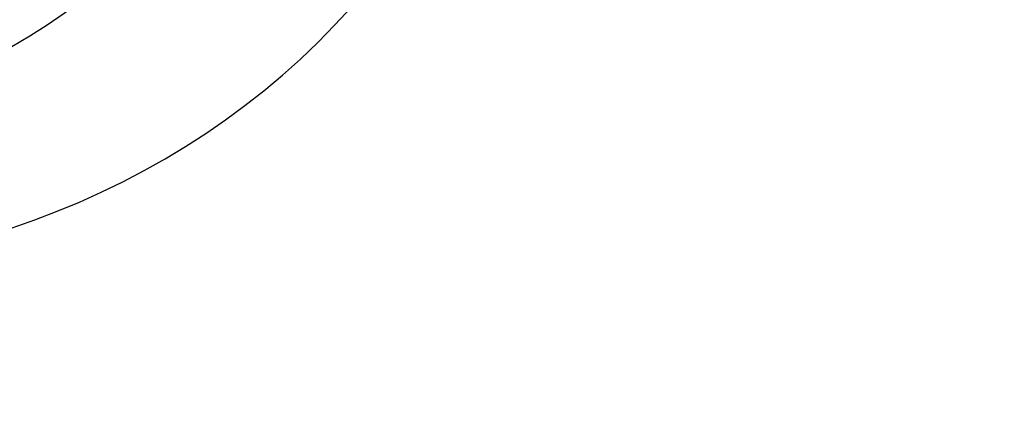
# Model space of a CAD drawing. Header units: inches. Extents: x -3.51 to 3.48, y -1.88 to 1.87.
# Tile 114 of 223: x 0.08 to 0.18, y -0.94 to -0.9. Entities that reach past the tile are written whole.
import ezdxf

# ---------------------------------------------------------------- set-up
doc = ezdxf.new("R2010")
doc.units = ezdxf.units.IN
doc.header["$MEASUREMENT"] = 0
doc.layers.add('Layer 1', color=7, linetype='Continuous')

msp = doc.modelspace()

# ---------------------------------------------------------------- linework, layer by layer
at = {"layer": 'Layer 1', "color": 0}
msp.add_open_spline([(0.267008, -0.792307), (0.269106, -0.807705), (0.275559, -0.837732), (0.262106, -0.835705), (0.262106, -0.835705), (0.219409, -0.835008), (0.183008, -0.842705), (0.150807, -0.875606), (0.150807, -0.875606), (0.151508, -0.844106), (0.131909, -0.811906), (0.103209, -0.795106), (0.103209, -0.795106), (0.103209, -0.795106), (0.098311, -0.800008), (0.098311, -0.800008), (0.098311, -0.800008), (0.114409, -0.824508), (0.139606, -0.849008), (0.125606, -0.883307), (0.125606, -0.883307), (0.102386, -0.931047), (0.033035, -0.939295), (-0.002488, -0.900807), (-0.002488, -0.900807), (0.053638, -0.926154), (0.11035, -0.90689), (0.107094, -0.854114), (0.107094, -0.854114), (0.104669, -0.814795), (0.077815, -0.780543), (0.064028, -0.774091), (0.064028, -0.774091), (0.03222, -0.759197), (-0.033343, -0.760685), (-0.040287, -0.830106), (-0.040287, -0.830106), (-0.092878, -0.790661), (-0.090925, -0.694764), (-0.063465, -0.654858), (-0.063465, -0.654858), (-0.057299, -0.645909), (-0.048409, -0.647079), (-0.047512, -0.659638), (-0.047512, -0.659638), (-0.044906, -0.696079), (-0.031724, -0.732224), (0.005209, -0.747508), (0.005209, -0.747508), (0.090839, -0.783047), (0.184409, -0.758705), (0.267008, -0.792307)], degree=3, knots=[0, 0, 0, 0, 0.076923, 0.076923, 0.076923, 0.076923, 0.153846, 0.153846, 0.153846, 0.153846, 0.230769, 0.230769, 0.230769, 0.230769, 0.307692, 0.307692, 0.307692, 0.307692, 0.384615, 0.384615, 0.384615, 0.384615, 0.461538, 0.461538, 0.461538, 0.461538, 0.538462, 0.538462, 0.538462, 0.538462, 0.615385, 0.615385, 0.615385, 0.615385, 0.692308, 0.692308, 0.692308, 0.692308, 0.769231, 0.769231, 0.769231, 0.769231, 0.846154, 0.846154, 0.846154, 0.846154, 0.923077, 0.923077, 0.923077, 0.923077, 1, 1, 1, 1], dxfattribs=at)

doc.saveas('drawing.dxf')
